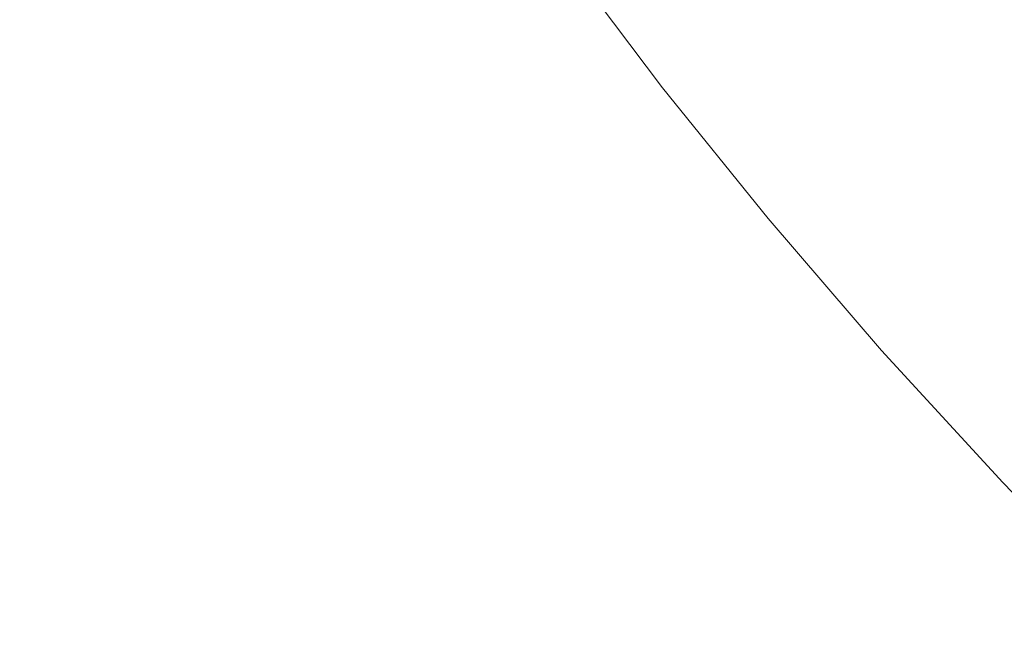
# Model space of a CAD drawing. Header units: millimetres. Extents: x 8 to 587, y 12 to 540.
# Tile 31 of 256: x 521.276 to 522.881, y 112.934 to 113.924. Entities that reach past the tile are written whole.
import ezdxf

# ---------------------------------------------------------------- set-up
doc = ezdxf.new("R2010")
doc.units = ezdxf.units.MM

msp = doc.modelspace()

# ---------------------------------------------------------------- linework, layer by layer
at = {"color": 252, "linetype": 'Continuous', "lineweight": 0, "flags": 128}
msp.add_lwpolyline([(521.3045, 116.1649), (521.3062, 116.0982), (521.3246, 115.9109), (521.3567, 115.7208), (521.4023, 115.5284), (521.4549, 115.3536), (521.5183, 115.177), (521.5966, 114.9893), (521.6867, 114.8), (521.7884, 114.6092), (521.9023, 114.4158), (522.0277, 114.2211), (522.1643, 114.0252), (522.3239, 113.8129), (522.4961, 113.5996), (522.6813, 113.3848), (522.8788, 113.1696), (523.0532, 112.9893)], dxfattribs=at)
at = {"color": 252, "linetype": 'Continuous', "lineweight": 0}
for points, knots in [([(549.6011, 106.2154), (549.4943, 108.3873), (549.2799, 112.7442), (548.6578, 119.1012), (547.812, 125.3322), (546.7194, 131.4057), (545.3859, 137.3076), (543.8113, 143.0201), (541.9984, 148.5273), (539.9547, 153.8047), (537.686, 158.8398), (535.1994, 163.6218), (532.4984, 168.1478), (529.5913, 172.4081), (526.5054, 176.3702), (523.256, 180.0344), (519.8533, 183.3946), (516.3036, 186.4938), (513.8008, 188.3303), (512.5535, 189.2456)], [0, 0, 0, 0, 0.058412, 0.117173, 0.176238, 0.235558, 0.295083, 0.354765, 0.41455, 0.474388, 0.533914, 0.59339, 0.652763, 0.711985, 0.771004, 0.828726, 0.886162, 0.943267, 1, 1, 1, 1]), ([(521.0513, 114.9141), (521.0508, 114.913), (521.0077, 114.8283), (520.9341, 114.6579), (520.8317, 114.4029), (520.7454, 114.1497), (520.6726, 113.8987), (520.6131, 113.65), (520.5657, 113.4002), (520.5303, 113.1488), (520.507, 112.8959), (520.4961, 112.643), (520.4973, 112.3908), (520.5106, 112.135), (520.5369, 111.8743), (520.5767, 111.609), (520.6296, 111.344), (520.6953, 111.0804), (520.7736, 110.8182), (520.8643, 110.5577), (520.9674, 110.2982), (521.0831, 110.0394), (521.2114, 109.7814), (521.3517, 109.5258), (521.5032, 109.2732), (521.6686, 109.0192), (521.8493, 108.7629), (522.0461, 108.5047), (522.2553, 108.2493), (522.4706, 108.0041), (522.6907, 107.769), (522.9144, 107.5438), (523.148, 107.3217), (523.3913, 107.1028), (523.6441, 106.8873), (523.9065, 106.6754), (524.178, 106.467), (524.4626, 106.2596), (524.7604, 106.0534), (525.0721, 105.8489), (525.3923, 105.6486), (525.6133, 105.5191), (525.7238, 105.4543)], [0, 0, 0, 0, 0.000344, 0.026424, 0.052503, 0.078573, 0.103483, 0.128403, 0.153323, 0.178234, 0.20333, 0.228427, 0.253159, 0.277892, 0.303994, 0.330107, 0.356219, 0.382322, 0.408187, 0.434062, 0.459937, 0.485803, 0.511863, 0.537923, 0.563601, 0.589278, 0.61639, 0.643512, 0.670635, 0.697747, 0.722578, 0.747416, 0.772255, 0.797086, 0.821917, 0.846756, 0.871594, 0.896425, 0.922314, 0.948213, 0.974111, 1, 1, 1, 1])]:
    msp.add_open_spline(points, degree=3, knots=knots, dxfattribs=at)

doc.saveas('drawing.dxf')
